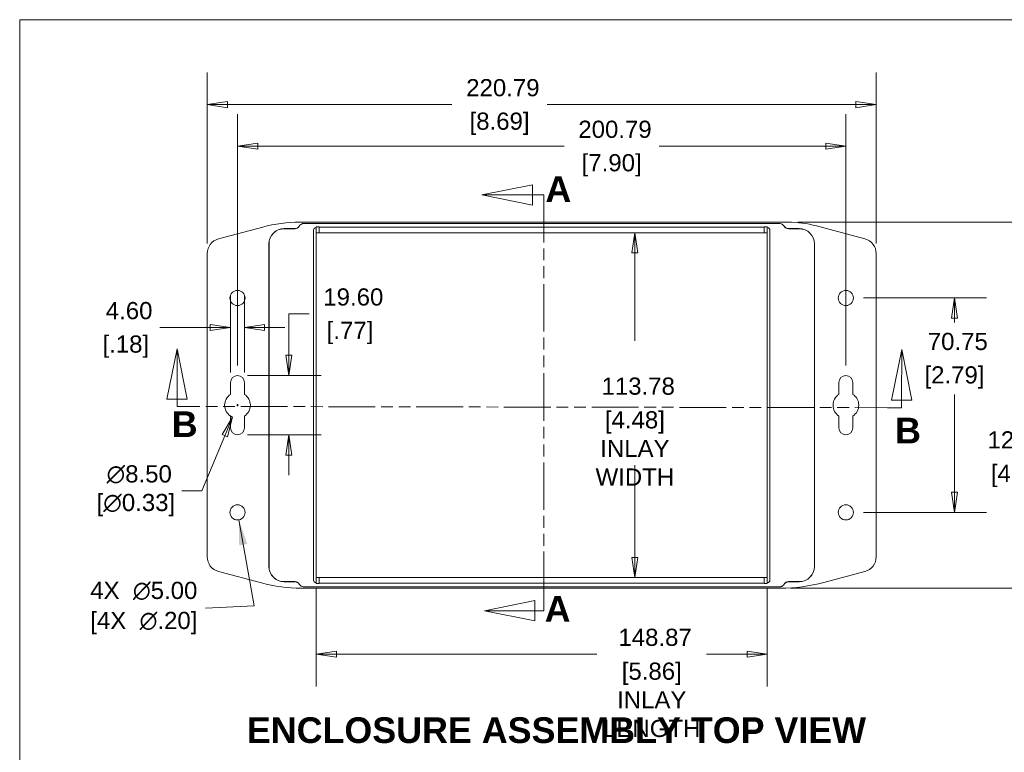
# Model space of a CAD drawing. Header units: millimetres. Extents: x 12 to 920, y 12 to 708.
# Tile 5 of 12: x 25 to 350, y 453 to 695. Entities that reach past the tile are written whole.
import ezdxf

# ---------------------------------------------------------------- set-up
doc = ezdxf.new("R2010")
doc.units = ezdxf.units.MM
doc.header["$LTSCALE"] = 3.333333
doc.linetypes.add('DOUBLE_DASH_CHAIN', pattern=[1.2403, 0.6614, -0.0827, 0.1654, -0.0827, 0.1654, -0.0827])
for name, color, linetype, lineweight in [('Dimension (ANSI)', 7, 'Continuous', 9), ('Section Line (ANSI)', 7, 'DOUBLE_DASH_CHAIN', 9), ('Sketch Geometry (ANSI)', 7, 'Continuous', 9), ('Symbol (ANSI)', 7, 'Continuous', 9), ('Visible (ANSI)', 7, 'Continuous', 9)]:
    doc.layers.add(name, color=color, linetype=linetype, lineweight=lineweight)
doc.styles.add('Label Text (ANSI)', font='arialbd.ttf')
doc.styles.add('Note Text (ANSI)', font='arial.ttf')
doc.dimstyles.new('Default - mm (ANSI)', dxfattribs={"dimscale": 3.333333, "dimtxt": 1.7, "dimasz": 2, "dimexe": 3.175, "dimexo": 1, "dimgap": 0.8, "dimtad": 0, "dimtih": 1, "dimtoh": 1, "dimrnd": 1e-08, "dimzin": 4, "dimdsep": 46, "dimtxsty": 'Note Text (ANSI)', "dimblk": 'Filled-1', "dimcen": 0.09, "dimdle": 10, "dimclrd": 256, "dimclre": 256, "dimclrt": 256, "dimadec": 1, "dimazin": 0, "dimtfac": 1.792941, "dimtofl": 0, "dimtmove": 0, "dimatfit": 3, "dimfxl": 1, "dimtolj": 1, "dimtzin": 0, "dimlwd": -1, "dimlwe": -1, "dimarcsym": 0})
doc.dimstyles.new('Default - mm (ANSI)$7', dxfattribs={"dimscale": 3.333333, "dimtxt": 1.7, "dimasz": 2.5, "dimexe": 3.175, "dimexo": 1, "dimgap": 0.8, "dimtad": 0, "dimtih": 1, "dimtoh": 1, "dimrnd": 1e-08, "dimzin": 4, "dimdsep": 46, "dimtxsty": 'Note Text (ANSI)', "dimblk": 'Filled-1', "dimcen": 0.09, "dimdle": 10, "dimclrd": 256, "dimclre": 256, "dimclrt": 256, "dimadec": 1, "dimazin": 0, "dimtfac": 1.792941, "dimtofl": 0, "dimtmove": 0, "dimatfit": 3, "dimfxl": 1, "dimtolj": 1, "dimtzin": 0, "dimlwd": -1, "dimlwe": -1, "dimarcsym": 0})

# ---------------------------------------------------------------- blocks, each defined once
blk = doc.blocks.new('2dTransSection0')
at = {"layer": 'Section Line (ANSI)', "linetype": 'Continuous'}
for p, q in [((23.09, 175.821), (22.08, 170.823)), ((23.08, 170.821), (23.09, 175.821)), ((24.08, 170.819), (23.09, 175.821)), ((94.829, 175.735), (93.82, 170.737)), ((94.82, 170.735), (94.829, 175.735)), ((95.82, 170.733), (94.829, 175.735)), ((22.08, 170.823), (24.08, 170.819)), ((23.079, 170.114), (23.08, 170.821)), ((93.82, 170.737), (95.82, 170.733)), ((94.819, 169.982), (94.82, 170.735)), ((24.47, 170.112), (23.079, 170.114)), ((94.819, 169.982), (93.428, 169.985))]:
    blk.add_line(p, q, dxfattribs=at)
at = {"layer": 'Section Line (ANSI)', "linetype": 'DOUBLE_DASH_CHAIN', "ltscale": 2.100718}
blk.add_line((94.819, 169.982), (23.079, 170.114), dxfattribs=at)
at = {"layer": 'Section Line (ANSI)', "linetype": 'Continuous', "flags": 128}
for points in [[(24.08, 170.819), (23.09, 175.821), (22.08, 170.823), (24.08, 170.819)], [(95.82, 170.733), (94.829, 175.735), (93.82, 170.737), (95.82, 170.733)]]:
    blk.add_lwpolyline(points, dxfattribs=at)
at = {"layer": 'Section Line (ANSI)'}
for points in [[(24.08, 170.819), (23.09, 175.821), (22.08, 170.823), (24.08, 170.819)], [(95.82, 170.733), (94.829, 175.735), (93.82, 170.737), (95.82, 170.733)]]:
    blk.add_solid(points, dxfattribs=at)
at = {"layer": 'Section Line (ANSI)', "char_height": 2.54, "attachment_point": 7, "style": 'Label Text (ANSI)'}
for insert in [(22.552, 167.083), (94.17, 166.452)]:
    blk.add_mtext('B', dxfattribs=dict(at, insert=insert))
blk = doc.blocks.new('Filled-1')
at = {"color": 0}
for p, q in [((0, 0), (-1, 0.15)), ((-1, 0.15), (-1, -0.15)), ((-1, 0), (0, 0)), ((-1, -0.15), (0, 0))]:
    blk.add_line(p, q, dxfattribs=at)
at = {"color": 0, "flags": 128}
blk.add_lwpolyline([(-1, -0.15), (0, 0), (-1, 0.15), (-1, -0.15)], dxfattribs=at)
at = {"color": 0}
blk.add_solid([(-1, -0.15), (0, 0), (-1, 0.15), (-1, -0.15)], dxfattribs=at)
blk = doc.blocks.new('*D9')
at = {"layer": 'Defpoints', "color": 0, "transparency": 16777216}
for p in [(297.67, 652.91), (96.88, 577.26), (297.67, 577.26)]:
    blk.add_point(p, dxfattribs=at)
at = {"layer": 'Dimension (ANSI)', "transparency": 16777216}
for p, q in [((96.88, 580.59), (96.88, 663.49)), ((297.67, 580.59), (297.67, 663.49)), ((103.55, 652.91), (204.67, 652.91)), ((291, 652.91), (236.07, 652.91))]:
    blk.add_line(p, q, dxfattribs=at)
at = {"layer": 'Dimension (ANSI)', "transparency": 16777216, "xscale": 6.666666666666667, "yscale": 6.666666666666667, "zscale": 6.666666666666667, "rotation": 180}
blk.add_blockref('Filled-1', (96.88, 652.91), dxfattribs=at)
at = {"layer": 'Dimension (ANSI)', "transparency": 16777216, "xscale": 6.666666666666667, "yscale": 6.666666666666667, "zscale": 6.666666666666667}
blk.add_blockref('Filled-1', (297.67, 652.91), dxfattribs=at)
at = {"layer": 'Dimension (ANSI)', "transparency": 16777216, "attachment_point": 5, "style": 'Note Text (ANSI)'}
for s, insert, char_height in [('\\A1; 200.79', (220.37, 658.47), 5.6667), ('\\A1;[7.90]', (220.37, 646.61), 5.667)]:
    blk.add_mtext(s, dxfattribs=dict(at, insert=insert, char_height=char_height))
blk = doc.blocks.new('*D10')
at = {"layer": 'Defpoints', "color": 0, "transparency": 16777216}
for p in [(307.67, 666.63), (86.88, 617.49), (307.67, 617.49)]:
    blk.add_point(p, dxfattribs=at)
at = {"layer": 'Dimension (ANSI)', "transparency": 16777216}
for p, q in [((86.88, 620.82), (86.88, 677.21)), ((307.67, 620.82), (307.67, 677.21)), ((93.55, 666.63), (167.67, 666.63)), ((301, 666.63), (199.07, 666.63))]:
    blk.add_line(p, q, dxfattribs=at)
at = {"layer": 'Dimension (ANSI)', "transparency": 16777216, "xscale": 6.666666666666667, "yscale": 6.666666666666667, "zscale": 6.666666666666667, "rotation": 180}
blk.add_blockref('Filled-1', (86.88, 666.63), dxfattribs=at)
at = {"layer": 'Dimension (ANSI)', "transparency": 16777216, "xscale": 6.666666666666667, "yscale": 6.666666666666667, "zscale": 6.666666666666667}
blk.add_blockref('Filled-1', (307.67, 666.63), dxfattribs=at)
at = {"layer": 'Dimension (ANSI)', "transparency": 16777216, "attachment_point": 5, "style": 'Note Text (ANSI)'}
for s, insert, char_height in [('\\A1; 220.79', (183.37, 672.19), 5.6667), ('\\A1;[8.69]', (183.37, 660.33), 5.667)]:
    blk.add_mtext(s, dxfattribs=dict(at, insert=insert, char_height=char_height))
blk = doc.blocks.new('*D11')
at = {"layer": 'Defpoints', "color": 0, "transparency": 16777216}
for p in [(96.88, 577.26), (113.86, 577.26), (96.88, 557.66)]:
    blk.add_point(p, dxfattribs=at)
at = {"layer": 'Dimension (ANSI)', "transparency": 16777216}
for p, q in [((113.86, 583.92), (113.86, 597.57)), ((113.86, 597.57), (120.52, 597.57)), ((100.21, 577.26), (124.44, 577.26)), ((100.21, 557.66), (124.44, 557.66)), ((113.86, 550.99), (113.86, 544.32))]:
    blk.add_line(p, q, dxfattribs=at)
at = {"layer": 'Dimension (ANSI)', "transparency": 16777216, "xscale": 6.666666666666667, "yscale": 6.666666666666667, "zscale": 6.666666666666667}
for p, rotation in [((113.86, 577.26), 270), ((113.86, 557.66), 90)]:
    blk.add_blockref('Filled-1', p, dxfattribs=dict(at, rotation=rotation))
at = {"layer": 'Dimension (ANSI)', "transparency": 16777216, "char_height": 5.667, "attachment_point": 5, "style": 'Note Text (ANSI)'}
for s, insert in [('\\A1; 19.60', (134.01, 603.13)), ('\\A1;[.77]', (134.01, 591.29))]:
    blk.add_mtext(s, dxfattribs=dict(at, insert=insert))
blk = doc.blocks.new('*D12')
at = {"layer": 'Defpoints', "color": 0, "transparency": 16777216}
for p in [(94.58, 593.07), (94.58, 574.96), (99.18, 574.96)]:
    blk.add_point(p, dxfattribs=at)
at = {"layer": 'Dimension (ANSI)', "transparency": 16777216}
for p, q in [((94.58, 578.29), (94.58, 603.65)), ((99.18, 578.29), (99.18, 603.65)), ((87.91, 593.07), (71.3, 593.07)), ((105.85, 593.07), (112.51, 593.07))]:
    blk.add_line(p, q, dxfattribs=at)
at = {"layer": 'Dimension (ANSI)', "transparency": 16777216, "xscale": 6.666666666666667, "yscale": 6.666666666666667, "zscale": 6.666666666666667}
blk.add_blockref('Filled-1', (94.58, 593.07), dxfattribs=at)
at = {"layer": 'Dimension (ANSI)', "transparency": 16777216, "xscale": 6.666666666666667, "yscale": 6.666666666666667, "zscale": 6.666666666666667, "rotation": 180}
blk.add_blockref('Filled-1', (99.18, 593.07), dxfattribs=at)
at = {"layer": 'Dimension (ANSI)', "transparency": 16777216, "char_height": 5.667, "attachment_point": 5, "style": 'Note Text (ANSI)'}
for s, insert in [('\\A1; 4.60', (60.02, 598.63)), ('\\A1;[.18]', (60.02, 586.77))]:
    blk.add_mtext(s, dxfattribs=dict(at, insert=insert))
blk = doc.blocks.new('*D13')
at = {"layer": 'Defpoints', "color": 0, "transparency": 16777216}
for p in [(98.51, 571.38), (95.25, 563.53)]:
    blk.add_point(p, dxfattribs=at)
at = {"layer": 'Dimension (ANSI)', "transparency": 16777216}
for p, q in [((96.58, 567.46), (97.18, 567.46)), ((96.88, 567.16), (96.88, 567.76)), ((85.14, 539.21), (92.69, 557.38)), ((78.47, 539.21), (85.14, 539.21))]:
    blk.add_line(p, q, dxfattribs=at)
blk.add_arc((96.88, 567.46), 4.25, 237.2362, 247.4257, dxfattribs=at)
at = {"layer": 'Dimension (ANSI)', "transparency": 16777216, "xscale": 6.666666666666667, "yscale": 6.666666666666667, "zscale": 6.666666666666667, "rotation": 67.42570566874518}
blk.add_blockref('Filled-1', (95.25, 563.53), dxfattribs=at)
at = {"layer": 'Dimension (ANSI)', "transparency": 16777216, "insert": (63.35, 539.21), "char_height": 5.667, "attachment_point": 5, "style": 'Note Text (ANSI)'}
blk.add_mtext('\\A1; ∅8.50\\P[∅0.33]', dxfattribs=at)
blk = doc.blocks.new('*D14')
at = {"layer": 'Defpoints', "color": 0, "transparency": 16777216}
for p in [(122.84, 510.57), (271.71, 510.57), (271.71, 485.25)]:
    blk.add_point(p, dxfattribs=at)
at = {"layer": 'Dimension (ANSI)', "transparency": 16777216}
for p, q in [((122.84, 507.23), (122.84, 474.67)), ((271.71, 507.23), (271.71, 474.67)), ((129.51, 485.25), (215.49, 485.25)), ((265.04, 485.25), (251.71, 485.25))]:
    blk.add_line(p, q, dxfattribs=at)
at = {"layer": 'Dimension (ANSI)', "transparency": 16777216, "xscale": 6.666666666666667, "yscale": 6.666666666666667, "zscale": 6.666666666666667, "rotation": 180}
blk.add_blockref('Filled-1', (122.84, 485.25), dxfattribs=at)
at = {"layer": 'Dimension (ANSI)', "transparency": 16777216, "xscale": 6.666666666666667, "yscale": 6.666666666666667, "zscale": 6.666666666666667}
blk.add_blockref('Filled-1', (271.71, 485.25), dxfattribs=at)
at = {"layer": 'Dimension (ANSI)', "transparency": 16777216, "char_height": 5.6667, "attachment_point": 5, "style": 'Note Text (ANSI)'}
for s, insert in [('\\A1; 148.87', (233.6, 490.81)), ('\\A1;[5.86]{\\PINLAY \\PLENGTH}', (233.6, 470.2))]:
    blk.add_mtext(s, dxfattribs=dict(at, insert=insert))
blk = doc.blocks.new('*D15')
at = {"layer": 'Defpoints', "color": 0, "transparency": 16777216}
for p in [(270.71, 624.35), (228.03, 510.57), (270.71, 510.57)]:
    blk.add_point(p, dxfattribs=at)
at = {"layer": 'Dimension (ANSI)', "transparency": 16777216}
for p, q in [((228.03, 617.68), (228.03, 588.66)), ((228.03, 517.23), (228.03, 547.62))]:
    blk.add_line(p, q, dxfattribs=at)
at = {"layer": 'Dimension (ANSI)', "transparency": 16777216, "xscale": 6.666666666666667, "yscale": 6.666666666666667, "zscale": 6.666666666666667}
for p, rotation in [((228.03, 624.35), 90), ((228.03, 510.57), 270)]:
    blk.add_blockref('Filled-1', p, dxfattribs=dict(at, rotation=rotation))
at = {"layer": 'Dimension (ANSI)', "transparency": 16777216, "char_height": 5.6667, "attachment_point": 5, "style": 'Note Text (ANSI)'}
for s, insert in [('\\A1; 113.78{ }', (228.03, 573.7)), ('\\A1;[4.48]{\\PINLAY\\PWIDTH}', (228.03, 553.18))]:
    blk.add_mtext(s, dxfattribs=dict(at, insert=insert))
blk = doc.blocks.new('*D16')
at = {"layer": 'Defpoints', "color": 0, "transparency": 16777216}
for p in [(300.17, 602.83), (333.5, 602.83), (300.17, 532.08)]:
    blk.add_point(p, dxfattribs=at)
at = {"layer": 'Dimension (ANSI)', "transparency": 16777216}
for p, q in [((303.5, 602.83), (344.08, 602.83)), ((333.5, 596.16), (333.5, 594.75)), ((333.5, 538.75), (333.5, 571.03)), ((303.5, 532.08), (344.08, 532.08))]:
    blk.add_line(p, q, dxfattribs=at)
at = {"layer": 'Dimension (ANSI)', "transparency": 16777216, "xscale": 6.666666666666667, "yscale": 6.666666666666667, "zscale": 6.666666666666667}
for p, rotation in [((333.5, 602.83), 90), ((333.5, 532.08), 270)]:
    blk.add_blockref('Filled-1', p, dxfattribs=dict(at, rotation=rotation))
at = {"layer": 'Dimension (ANSI)', "transparency": 16777216, "char_height": 5.667, "attachment_point": 5, "style": 'Note Text (ANSI)'}
for s, insert in [('\\A1; 70.75', (333.5, 588.45)), ('\\A1;[2.79]', (333.5, 576.59))]:
    blk.add_mtext(s, dxfattribs=dict(at, insert=insert))
blk = doc.blocks.new('*D17')
at = {"layer": 'Defpoints', "color": 0, "transparency": 16777216}
for p in [(278.47, 627.85), (276.06, 507.06), (355.41, 507.06)]:
    blk.add_point(p, dxfattribs=at)
at = {"layer": 'Dimension (ANSI)', "transparency": 16777216}
for p, q in [((281.8, 627.85), (366, 627.85)), ((355.41, 621.18), (355.41, 562.26)), ((355.41, 513.73), (355.41, 538.55)), ((279.4, 507.06), (366, 507.06))]:
    blk.add_line(p, q, dxfattribs=at)
at = {"layer": 'Dimension (ANSI)', "transparency": 16777216, "xscale": 6.666666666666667, "yscale": 6.666666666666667, "zscale": 6.666666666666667}
for p, rotation in [((355.41, 627.85), 90), ((355.41, 507.06), 270)]:
    blk.add_blockref('Filled-1', p, dxfattribs=dict(at, rotation=rotation))
at = {"layer": 'Dimension (ANSI)', "transparency": 16777216, "attachment_point": 5, "style": 'Note Text (ANSI)'}
for s, insert, char_height in [('\\A1; 120.79', (355.41, 555.96), 5.6667), ('\\A1;[4.76]', (355.41, 544.11), 5.667)]:
    blk.add_mtext(s, dxfattribs=dict(at, insert=insert, char_height=char_height))
blk = doc.blocks.new('2dTransSection1')
at = {"layer": 'Section Line (ANSI)', "linetype": 'Continuous'}
for p, q in [((58.27, 192.052), (53.27, 191.052)), ((58.27, 190.052), (58.27, 192.052)), ((58.27, 191.052), (53.27, 191.052)), ((53.27, 191.052), (58.27, 190.052)), ((59.385, 191.052), (58.27, 191.052)), ((59.385, 191.052), (59.385, 189.619)), ((59.385, 151.325), (59.385, 149.891)), ((58.514, 150.891), (53.514, 149.891)), ((58.514, 148.891), (58.514, 150.891)), ((58.514, 149.891), (53.514, 149.891)), ((53.514, 149.891), (58.514, 148.891)), ((59.385, 149.891), (58.514, 149.891))]:
    blk.add_line(p, q, dxfattribs=at)
at = {"layer": 'Section Line (ANSI)', "linetype": 'DOUBLE_DASH_CHAIN', "ltscale": 2.135356}
blk.add_line((59.385, 191.052), (59.385, 149.891), dxfattribs=at)
at = {"layer": 'Section Line (ANSI)', "linetype": 'Continuous', "flags": 128}
for points in [[(58.27, 192.052), (53.27, 191.052), (58.27, 190.052), (58.27, 192.052)], [(58.514, 150.891), (53.514, 149.891), (58.514, 148.891), (58.514, 150.891)]]:
    blk.add_lwpolyline(points, dxfattribs=at)
at = {"layer": 'Section Line (ANSI)'}
for points in [[(58.27, 192.052), (53.27, 191.052), (58.27, 190.052), (58.27, 192.052)], [(58.514, 150.891), (53.514, 149.891), (58.514, 148.891), (58.514, 150.891)]]:
    blk.add_solid(points, dxfattribs=at)
at = {"layer": 'Section Line (ANSI)', "char_height": 2.54, "attachment_point": 7, "style": 'Label Text (ANSI)'}
for insert in [(59.55, 190.347), (59.479, 148.789)]:
    blk.add_mtext('A', dxfattribs=dict(at, insert=insert))
blk = doc.blocks.new('Borders Hammond Border')
at = {"layer": 'Sketch Geometry (ANSI)'}
for p, q in [((7.5, 208.4), (7.5, 7.5)), ((271.9, 208.4), (7.5, 208.4))]:
    blk.add_line(p, q, dxfattribs=at)

msp = doc.modelspace()

# ---------------------------------------------------------------- linework, layer by layer
at = {"layer": 'Visible (ANSI)'}
for p, q in [((278.4703, 627.8484), (117.4327, 627.8484)), ((118.9455, 627.4556), (275.6019, 627.4556)), ((275.5947, 627.4425), (118.9527, 627.4425)), ((90.5855, 622.3192), (105.2206, 626.2407)), ((113.7737, 625.7056), (112.272, 625.7056)), ((115.7737, 625.6925), (112.2851, 625.6925)), ((115.7737, 625.7056), (113.7737, 625.7056)), ((121.9737, 509.6605), (121.9737, 625.2507)), ((122.8266, 626.1123), (122.8266, 508.7989)), ((122.8308, 626.2504), (122.8419, 626.2838)), ((122.8419, 626.2838), (122.8397, 624.3456)), ((122.8397, 510.5656), (122.8397, 624.3456)), ((123.8397, 624.3456), (122.8397, 624.3456)), ((122.8419, 626.2838), (123.8397, 626.2838)), ((123.8397, 626.2838), (123.855, 626.238)), ((123.8397, 624.3456), (123.8397, 626.2838)), ((123.8528, 624.3587), (123.8397, 624.3456)), ((270.7077, 624.3456), (123.8397, 624.3456)), ((123.855, 626.238), (123.8528, 624.3587)), ((123.8528, 624.3587), (126.3037, 624.3609)), ((126.3037, 626.2315), (123.855, 626.238)), ((263.2438, 626.2249), (131.3884, 626.2249)), ((131.3884, 624.3631), (263.2438, 624.3631)), ((270.6924, 626.238), (268.1593, 626.2313)), ((268.1593, 624.3609), (270.6946, 624.3587)), ((270.6924, 626.238), (270.7077, 626.2838)), ((270.6946, 624.3587), (270.6924, 626.238)), ((270.7077, 624.3456), (270.6946, 624.3587)), ((270.7077, 624.3456), (270.7077, 626.2838)), ((270.7077, 626.2838), (271.7055, 626.2838)), ((271.7077, 624.3456), (270.7077, 624.3456)), ((271.7055, 626.2838), (271.7077, 624.3456)), ((271.7055, 626.2838), (271.7166, 626.2504)), ((271.7077, 510.5656), (271.7077, 624.3456)), ((271.7208, 508.7989), (271.7208, 626.1123)), ((272.5737, 625.2507), (272.5737, 509.6605)), ((280.7737, 625.7056), (278.7737, 625.7056)), ((282.2623, 625.6925), (278.7737, 625.6925)), ((282.2754, 625.7056), (280.7737, 625.7056)), ((303.9618, 622.3192), (288.0174, 626.5915)), ((107.2737, 514.2039), (107.2737, 620.7073)), ((107.2868, 620.6943), (107.2868, 514.217)), ((287.2606, 514.217), (287.2606, 620.6943)), ((287.2737, 620.7073), (287.2737, 514.2039)), ((86.8809, 517.42), (86.8809, 617.4912)), ((307.6665, 517.42), (307.6665, 617.4912)), ((94.5809, 571.0295), (94.5809, 574.9556)), ((99.1809, 574.9556), (99.1809, 571.0295)), ((295.3665, 574.9556), (295.3665, 571.0295)), ((299.9665, 571.0295), (299.9665, 574.9556)), ((94.5809, 559.9556), (94.5809, 563.8818)), ((99.1809, 563.8818), (99.1809, 559.9556)), ((295.3665, 563.8818), (295.3665, 559.9556)), ((299.9665, 559.9556), (299.9665, 563.8818)), ((104.7757, 508.7898), (90.5855, 512.5921)), ((122.8397, 510.5656), (123.8397, 510.5656)), ((122.8397, 510.5656), (122.8419, 508.6275)), ((123.8397, 510.5656), (123.8528, 510.5525)), ((123.8397, 510.5656), (270.7077, 510.5656)), ((123.8397, 508.6275), (123.8397, 510.5656)), ((126.5668, 510.5502), (123.8528, 510.5525)), ((123.8528, 510.5525), (123.855, 508.6733)), ((263.1989, 510.5482), (131.124, 510.5482)), ((270.6946, 510.5525), (268.204, 510.5504)), ((270.6924, 508.6733), (270.6946, 510.5525)), ((270.6946, 510.5525), (270.7077, 510.5656)), ((270.7077, 508.6275), (270.7077, 510.5656)), ((270.7077, 510.5656), (271.7077, 510.5656)), ((271.7077, 510.5656), (271.7055, 508.6275)), ((290.3438, 508.9431), (303.9618, 512.5921)), ((112.272, 509.2056), (113.7737, 509.2056)), ((112.2851, 509.2187), (115.7737, 509.2187)), ((113.7737, 509.2056), (115.7737, 509.2056)), ((117.8933, 507.0628), (276.0618, 507.0628)), ((275.6019, 507.4556), (118.9455, 507.4556)), ((118.9527, 507.4687), (275.5947, 507.4687)), ((122.8419, 508.6275), (122.8308, 508.6609)), ((123.8397, 508.6275), (122.8419, 508.6275)), ((123.855, 508.6733), (123.8397, 508.6275)), ((123.855, 508.6733), (126.5668, 508.6804)), ((131.124, 508.6864), (263.1989, 508.6864)), ((268.204, 508.6798), (270.6924, 508.6733)), ((270.7077, 508.6275), (270.6924, 508.6733)), ((271.7055, 508.6275), (270.7077, 508.6275)), ((271.7166, 508.6609), (271.7055, 508.6275)), ((278.7737, 509.2187), (282.2623, 509.2187)), ((278.7737, 509.2056), (280.7737, 509.2056)), ((280.7737, 509.2056), (282.2754, 509.2056))]:
    msp.add_line(p, q, dxfattribs=at)
for centre in [(96.8809, 602.8306), (297.6665, 602.8306), (96.8809, 532.0806), (297.6665, 532.0806)]:
    msp.add_circle(centre, 2.5, dxfattribs=at)
for centre, radius, start, end in [((113.7737, 620.9556), 4.75, 85.744902, 94.255098), ((115.7737, 627.4556), 1.75, 270, 327.774825), ((115.7737, 627.4556), 1.7631, 270, 327.664748), ((278.7737, 627.4556), 1.7631, 212.335252, 270), ((278.7737, 627.4556), 1.75, 212.225175, 270), ((280.7737, 620.9556), 4.75, 85.744902, 94.255098), ((96.8809, 574.9556), 2.3, 0, 180), ((297.6665, 574.9556), 2.3, 0, 180), ((96.8809, 567.4556), 4.25, 122.763762, 237.236238), ((96.8809, 567.4556), 4.25, 302.763762, 57.236238), ((297.6665, 567.4556), 4.25, 122.763762, 237.236238), ((297.6665, 567.4556), 4.25, 302.763762, 57.236238), ((96.8809, 559.9556), 2.3, 180, 0), ((297.6665, 559.9556), 2.3, 180, 0), ((113.7737, 513.9556), 4.75, 265.744902, 274.255098), ((115.7737, 507.4556), 1.7631, 32.335252, 90), ((115.7737, 507.4556), 1.75, 32.225175, 90), ((278.7737, 507.4556), 1.7631, 90, 147.664748), ((278.7737, 507.4556), 1.75, 90, 147.774825), ((280.7737, 513.9556), 4.75, 265.744902, 274.255098)]:
    msp.add_arc(centre, radius, start, end, dxfattribs=at)
for centre, major_axis, ratio, start_param, end_param in [((117.4369, 580.6322), (-6.163, 46.8125), 0.99965139, 6.15233073, 6.41403989), ((278.4669, 590.9358), (4.8181, 36.5971), 0.99965139, 6.15233073, 6.41403989), ((112.2754, 620.7039), (-3.538, 3.538), 0.999315, 5.49812976, 7.06824085), ((112.2885, 620.6908), (-3.538, 3.538), 0.999315, 5.49812976, 7.06824085), ((123.7057, 625.2507), (-1.7321, 0), 0.57735027, 5.24478125, 6.28318531), ((122.831, 625.2507), (0, 1), 0.00872687, 0.02617993, 0.53239226), ((131.3884, 627.563), (-51.1, 0), 0.02618592, 1.47112767, 1.57079633), ((131.3884, 623.9171), (51.1, 0), 0.00872687, 1.57079633, 1.67046498), ((263.2438, 627.5185), (-49.4, 0), 0.02618592, 1.57079633, 1.67046498), ((263.2438, 623.932), (49.4, 0), 0.00872687, 1.47112767, 1.57079633), ((271.7164, 625.2507), (0, -1), 0.00872687, 2.60920039, 3.11541272), ((270.8416, 625.2507), (1.7321, 0), 0.57735027, 0, 1.03840406), ((282.2589, 620.6908), (3.538, 3.538), 0.999315, 5.49812976, 7.06824085), ((282.272, 620.7039), (3.538, 3.538), 0.999315, 5.49812976, 7.06824085), ((91.8826, 617.4886), (-3.9689, 3.0455), 0.99945573, 5.62894975, 6.93742086), ((302.6648, 617.4886), (3.9689, 3.0455), 0.99945573, 5.62894975, 6.93742086), ((91.8826, 517.4227), (-3.9689, -3.0455), 0.99945573, 5.62894975, 6.93742086), ((302.6648, 517.4227), (3.9689, -3.0455), 0.99945573, 5.62894975, 6.93742086), ((112.2754, 514.2073), (-3.538, -3.538), 0.999315, 5.49812976, 7.06824085), ((112.2885, 514.2204), (-3.538, -3.538), 0.999315, 5.49812976, 7.06824085), ((282.2589, 514.2204), (3.538, -3.538), 0.999315, 5.49812976, 7.06824085), ((282.272, 514.2073), (3.538, -3.538), 0.999315, 5.49812976, 7.06824085), ((131.124, 510.9479), (-45.8, 0), 0.00872687, 1.47112767, 1.57079633), ((263.1989, 510.9871), (-50.3, 0), 0.00872687, 1.57079633, 1.67046498), ((117.8979, 557.7802), (-6.62, -50.2838), 0.99965139, 6.15233073, 6.41403989), ((123.7057, 509.6605), (-1.7321, 0), 0.57735027, 0, 1.03840406), ((122.831, 509.6605), (0, 1), 0.00872687, 2.60920038, 3.11541271), ((131.124, 507.4871), (45.8, 0), 0.02618592, 1.57079633, 1.67046498), ((263.1989, 507.3692), (50.3, 0), 0.02618592, 1.47112767, 1.57079633), ((271.7164, 509.6605), (0, -1), 0.00872687, 0.02617995, 0.53239228), ((270.8416, 509.6605), (1.7321, 0), 0.57735027, 5.24478125, 6.28318531), ((276.0569, 562.2818), (7.2076, -54.7468), 0.99965139, 6.15233073, 6.41403989)]:
    msp.add_ellipse(centre, major_axis=major_axis, ratio=ratio, start_param=start_param, end_param=end_param, dxfattribs=at)
for points, knots in [([(117.2541, 626.5225), (117.393, 626.7427), (117.5735, 626.9338), (117.9539, 627.2047), (118.1398, 627.2978), (118.5334, 627.4236), (118.7388, 627.4556), (118.9455, 627.4556)], [0, 0, 0, 0, 0.078120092, 0.078120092, 0.140107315, 0.140107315, 0.202097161, 0.202097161, 0.202097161, 0.202097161]), ([(118.9527, 627.4425), (118.7467, 627.4425), (118.5419, 627.4107), (118.1494, 627.2856), (117.964, 627.1932), (117.5836, 626.9233), (117.4027, 626.7326), (117.2634, 626.5126)], [-0.201710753, -0.201710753, -0.201710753, -0.201710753, -0.13991405, -0.13991405, -0.078119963, -0.078119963, 0, 0, 0, 0]), ([(277.284, 626.5126), (277.1738, 626.6867), (277.0374, 626.8426), (276.7218, 627.1074), (276.5444, 627.2146), (276.113, 627.3917), (275.8551, 627.4425), (275.5947, 627.4425)], [-0.201710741, -0.201710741, -0.201710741, -0.201710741, -0.13991455, -0.13991455, -0.078116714, -0.078116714, 0, 0, 0, 0]), ([(275.6019, 627.4556), (275.8623, 627.4556), (276.1202, 627.4048), (276.5523, 627.2274), (276.7301, 627.1198), (277.0465, 626.8539), (277.1831, 626.6973), (277.2933, 626.5225)], [0, 0, 0, 0, 0.078116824, 0.078116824, 0.140107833, 0.140107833, 0.20209715, 0.20209715, 0.20209715, 0.20209715]), ([(118.9455, 507.4556), (118.6851, 507.4556), (118.4272, 507.5065), (117.9951, 507.6838), (117.8173, 507.7914), (117.5009, 508.0573), (117.3643, 508.214), (117.2541, 508.3888)], [0, 0, 0, 0, 0.078116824, 0.078116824, 0.140107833, 0.140107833, 0.20209715, 0.20209715, 0.20209715, 0.20209715]), ([(117.2634, 508.3987), (117.3736, 508.2246), (117.51, 508.0686), (117.8256, 507.8039), (118.0029, 507.6967), (118.4344, 507.5196), (118.6923, 507.4687), (118.9527, 507.4687)], [-0.201710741, -0.201710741, -0.201710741, -0.201710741, -0.13991455, -0.13991455, -0.078116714, -0.078116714, 0, 0, 0, 0]), ([(275.5947, 507.4687), (275.8007, 507.4687), (276.0055, 507.5006), (276.398, 507.6256), (276.5834, 507.7181), (276.9638, 507.9879), (277.1447, 508.1786), (277.284, 508.3987)], [-0.201710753, -0.201710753, -0.201710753, -0.201710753, -0.13991405, -0.13991405, -0.078119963, -0.078119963, 0, 0, 0, 0]), ([(277.2933, 508.3888), (277.1544, 508.1685), (276.9739, 507.9775), (276.5934, 507.7066), (276.4076, 507.6135), (276.0139, 507.4877), (275.8086, 507.4556), (275.6019, 507.4556)], [0, 0, 0, 0, 0.078120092, 0.078120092, 0.140107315, 0.140107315, 0.202097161, 0.202097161, 0.202097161, 0.202097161])]:
    msp.add_open_spline(points, degree=3, knots=knots, dxfattribs=at)

# ---------------------------------------------------------------- block references
at = {"xscale": 3.333333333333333, "yscale": 3.333333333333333, "zscale": 3.333333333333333}
msp.add_blockref('Borders Hammond Border', (0, 0), dxfattribs=at)
at = {"layer": 'Section Line (ANSI)', "xscale": 3.333333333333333, "yscale": 3.333333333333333, "zscale": 3.333333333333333}
for name in ['2dTransSection1', '2dTransSection0']:
    msp.add_blockref(name, (0, 0), dxfattribs=at)

# ---------------------------------------------------------------- texts
at = {"layer": 'Symbol (ANSI)', "insert": (83.6408, 500.5192), "char_height": 5.666667, "width": 36.190929, "attachment_point": 6, "line_spacing_factor": 1.05, "style": 'Note Text (ANSI)'}
msp.add_mtext('4X  \\fAIGDT|b0|i0;\\H5.6667;n\\fArial|b0|i0;\\H5.6667;5.00\\P[4X  \\fAIGDT|b0|i0;\\H5.6667;n\\fArial|b0|i0;\\H5.6667;.20]', dxfattribs=at)
at = {"layer": 'Symbol (ANSI)', "insert": (99.9683, 455.8562), "char_height": 8.466667, "attachment_point": 7, "style": 'Label Text (ANSI)'}
msp.add_mtext('ENCLOSURE ASSEMBLY TOP VIEW', dxfattribs=at)

# ---------------------------------------------------------------- dimensions: what is measured, and where the dimension line sits
at = {"layer": 'Dimension (ANSI)'}
for base, p1, p2, angle, text, override, picture, middle in [((307.6665, 666.6285), (86.8809, 617.4912), (307.6665, 617.4912), 180, ' <>\\X[8.69]', {"dimgap": 0.8, "dimtih": 0, "dimtoh": 0, "dimdec": 2, "dimpost": '\\X', "dimtol": 0, "dimlim": 0, "dimtp": 0, "dimtm": 0, "dimtdec": 2, "dimatfit": 1}, '*D10', (183.3722, 666.6285)), ((297.6665, 652.9061), (96.8809, 577.2556), (297.6665, 577.2556), 180, ' <>\\X[7.90]', {"dimgap": 0.8, "dimtih": 0, "dimtoh": 0, "dimdec": 2, "dimpost": '\\X', "dimtol": 0, "dimlim": 0, "dimtp": 0, "dimtm": 0, "dimtdec": 2, "dimatfit": 1}, '*D9', (220.3733, 652.9061)), ((355.4143, 507.0628), (278.4703, 627.8484), (276.0618, 507.0628), 90, ' <>\\X[4.76]', {"dimgap": 0.8, "dimdec": 2, "dimpost": '\\X', "dimtol": 0, "dimlim": 0, "dimtp": 0, "dimtm": 0, "dimtdec": 2, "dimatfit": 1}, '*D17', (355.4143, 550.405)), ((228.0302, 510.5656), (270.7077, 624.3456), (270.7077, 510.5656), 90, ' <>{ }\\X[4.48]{\\PINLAY\\PWIDTH}', {"dimgap": 0.8, "dimdec": 2, "dimpost": '\\X', "dimse1": 1, "dimse2": 1, "dimtol": 0, "dimlim": 0, "dimtp": 0, "dimtm": 0, "dimtdec": 2, "dimatfit": 1}, '*D15', (228.0302, 568.1405)), ((113.8564, 577.2556), (96.8809, 557.6556), (96.8809, 577.2556), 90, ' <>\\X[.77]', {"dimgap": 0.8, "dimdec": 2, "dimpost": '\\X', "dimtol": 0, "dimlim": 0, "dimtp": 0, "dimtm": 0, "dimtdec": 2, "dimatfit": 1}, '*D11', (134.0051, 597.5721)), ((94.5809, 593.0697), (99.1809, 574.9556), (94.5809, 574.9556), 180, ' <>\\X[.18]', {"dimgap": 0.8, "dimtih": 0, "dimtoh": 0, "dimdec": 2, "dimpost": '\\X', "dimtol": 0, "dimlim": 0, "dimtp": 0, "dimtm": 0, "dimtdec": 2, "dimatfit": 1}, '*D12', (60.0159, 593.0697)), ((333.4998, 602.8306), (300.1665, 532.0806), (300.1665, 602.8306), 90, ' <>\\X[2.79]', {"dimgap": 0.8, "dimdec": 2, "dimpost": '\\X', "dimtol": 0, "dimlim": 0, "dimtp": 0, "dimtm": 0, "dimtdec": 2, "dimatfit": 1}, '*D16', (333.4998, 582.8921)), ((271.7077, 485.2516), (122.8397, 510.5656), (271.7077, 510.5656), 180, ' <>\\X[5.86]{\\PINLAY \\PLENGTH}', {"dimgap": 0.8, "dimtih": 0, "dimtoh": 0, "dimdec": 2, "dimpost": '\\X', "dimtol": 0, "dimlim": 0, "dimtp": 0, "dimtm": 0, "dimtdec": 2, "dimatfit": 1}, '*D14', (233.6, 485.2516))]:
    dim = msp.add_linear_dim(base=base, p1=p1, p2=p2, angle=angle, text=text, dimstyle='Default - mm (ANSI)', override=override, dxfattribs=at)
    dim.commit()
    dim.dimension.update_dxf_attribs({"geometry": picture, "text_midpoint": middle, "dimtype": 160})
dim = msp.add_diameter_dim_2p(p1=(98.5124, 571.38), p2=(95.2494, 563.5313), text=' <>\\X[∅0.33]', dimstyle='Default - mm (ANSI)', override={"dimgap": 0.8, "dimdec": 2, "dimlfac": 1, "dimpost": '\\X', "dimtol": 0, "dimlim": 0, "dimtp": 0, "dimtm": 0, "dimtdec": 2}, dxfattribs=at)
dim.commit()
dim.dimension.update_dxf_attribs({"geometry": '*D13', "text_midpoint": (63.349, 539.2108), "dimtype": 163})

# ---------------------------------------------------------------- leaders
at = {"layer": 'Symbol (ANSI)', "annotation_type": 0, "has_hookline": 1, "hookline_direction": 1, "text_width": 35.5366}
msp.add_leader([(97.3208, 529.6196), (102.3864, 501.282), (86.3075, 500.5192)], dimstyle='Default - mm (ANSI)$7', override={"dimtad": 0}, dxfattribs=at)

doc.saveas('drawing.dxf')
